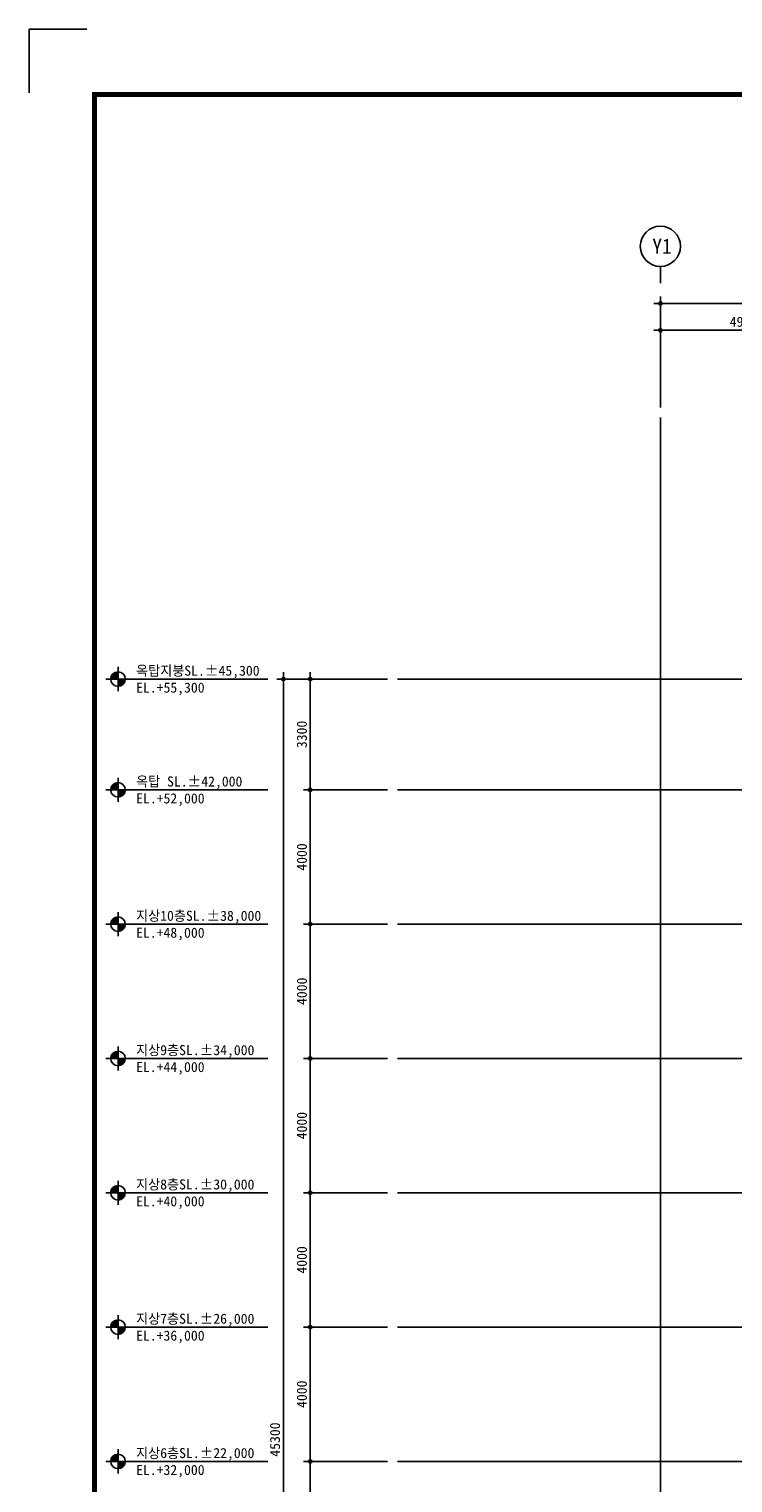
# Model space of a CAD drawing. Header units: millimetres. Extents: x 3445018 to 4174071, y -6064565 to -5122887.
# Tile 167 of 192: x 3847671 to 3868654, y -5325080 to -5281783. Entities that reach past the tile are written whole.
import ezdxf
from ezdxf.enums import TextEntityAlignment as Align

# ---------------------------------------------------------------- set-up
doc = ezdxf.new("R2010")
doc.units = ezdxf.units.MM
doc.header["$MEASUREMENT"] = 0
doc.linetypes.add('CEN', pattern=[66, 60, -2, 2, -2])
doc.layers.get('0').update_dxf_attribs({"linetype": 'CONTINUOUS'})
doc.layers.get('DEFPOINTS').update_dxf_attribs({"linetype": 'CONTINUOUS'})
for name, color, linetype in [('3', 3, 'CONTINUOUS'), ('A_GE_FORM', 7, 'CONTINUOUS'), ('CEN', 13, 'CEN'), ('DI', 1, 'CONTINUOUS'), ('DIM', 7, 'CONTINUOUS'), ('SY', 1, 'CONTINUOUS'), ('문자', 2, 'CONTINUOUS')]:
    doc.layers.add(name, color=color, linetype=linetype)
doc.styles.add('GHS', font='txt')
doc.styles.add('HY울릉도 L', font='txt')
doc.styles.add('SDP-S', font='txt')
doc.styles.add('돋움체', font='txt')
doc.dimstyles.new('SMDI-3', dxfattribs={"dimtxt": 3, "dimasz": 1, "dimexe": 2, "dimexo": 3, "dimgap": 1, "dimtad": 1, "dimdsep": 46, "dimtxsty": 'HY울릉도 L', "dimblk": 'Z_DOT', "dimcen": 2.5, "dimdle": 1.5, "dimclrd": 1, "dimclre": 1, "dimclrt": 2, "dimadec": 0, "dimazin": 0, "dimtfac": 1, "dimtix": 1, "dimtmove": 2, "dimatfit": 3, "dimldrblk": 'Z_DOT', "dimfxl": 2, "dimtvp": 1, "dimtolj": 1, "dimtzin": 0, "dimarcsym": 0})

# ---------------------------------------------------------------- blocks, each defined once
blk = doc.blocks.new('sheet _서영')
at = {"layer": 'A_GE_FORM'}
for p, q in [((-362689.99, -1059041.18), (-362689.99, -1059058.43)), ((-362689.99, -1059041.18), (-362689.99, -1059058.43)), ((-362689.99, -1059058.43), (-362670.99, -1059058.43))]:
    blk.add_line(p, q, dxfattribs=at)
at = {"layer": 'A_GE_FORM', "const_width": 1.5}
blk.add_lwpolyline([(-361868.49, -1059038.93), (-362670.49, -1059038.93), (-362670.49, -1058483.93), (-361868.49, -1058483.93)], close=True, dxfattribs=at)
blk = doc.blocks.new('Z_DOT')
at = {"layer": 'DIM', "color": 1, "ltscale": 3}
for p, q in [((-2, 0), (2, 0)), ((0, -2), (0, 2))]:
    blk.add_line(p, q, dxfattribs=at)
for radius in [0.5, 0.25]:
    blk.add_circle((0, 0), radius, dxfattribs=at)
blk = doc.blocks.new('*D871')
at = {"layer": 'DEFPOINTS', "color": 0, "ltscale": 3, "transparency": 16777216}
for p in [(3855254, -5301139), (3858654, -5301139), (3858654, -5346439)]:
    blk.add_point(p, dxfattribs=at)
at = {"layer": 'DIM', "color": 1, "lineweight": -2, "ltscale": 3, "transparency": 16777216}
for p, q in [((3858354, -5301139), (3855054, -5301139)), ((3855254, -5346339), (3855254, -5301239)), ((3858354, -5346439), (3855054, -5346439))]:
    blk.add_line(p, q, dxfattribs=at)
at = {"layer": 'DIM', "color": 1, "lineweight": -2, "ltscale": 3, "transparency": 16777216, "xscale": 100, "yscale": 100, "zscale": 100}
for p, rotation in [((3855254, -5301139), 90), ((3855254, -5346439), 270)]:
    blk.add_blockref('Z_DOT', p, dxfattribs=dict(at, rotation=rotation))
at = {"layer": 'DIM', "color": 2, "ltscale": 3, "transparency": 16777216, "insert": (3855004, -5323789), "char_height": 300, "attachment_point": 5, "rotation": 90, "style": 'SDP-S'}
blk.add_mtext('\\A1;45300', dxfattribs=at)
blk = doc.blocks.new('*D875')
at = {"layer": 'DEFPOINTS', "color": 0, "ltscale": 3, "transparency": 16777216}
for p in [(3858654, -5324439), (3856054, -5328439), (3858654, -5328439)]:
    blk.add_point(p, dxfattribs=at)
at = {"layer": 'DIM', "color": 1, "lineweight": -2, "ltscale": 3, "transparency": 16777216}
for p, q in [((3858354, -5324439), (3855854, -5324439)), ((3856054, -5324539), (3856054, -5328339)), ((3858354, -5328439), (3855854, -5328439))]:
    blk.add_line(p, q, dxfattribs=at)
at = {"layer": 'DIM', "color": 1, "lineweight": -2, "ltscale": 3, "transparency": 16777216, "xscale": 100, "yscale": 100, "zscale": 100}
for p, rotation in [((3856054, -5324439), 90), ((3856054, -5328439), 270)]:
    blk.add_blockref('Z_DOT', p, dxfattribs=dict(at, rotation=rotation))
at = {"layer": 'DIM', "color": 2, "ltscale": 3, "transparency": 16777216, "insert": (3855804, -5326439), "char_height": 300, "attachment_point": 5, "rotation": 90, "style": 'SDP-S'}
blk.add_mtext('\\A1;4000', dxfattribs=at)
blk = doc.blocks.new('*D876')
at = {"layer": 'DEFPOINTS', "color": 0, "ltscale": 3, "transparency": 16777216}
for p in [(3858654, -5320439), (3856054, -5324439), (3858654, -5324439)]:
    blk.add_point(p, dxfattribs=at)
at = {"layer": 'DIM', "color": 1, "lineweight": -2, "ltscale": 3, "transparency": 16777216}
for p, q in [((3858354, -5320439), (3855854, -5320439)), ((3856054, -5320539), (3856054, -5324339)), ((3858354, -5324439), (3855854, -5324439))]:
    blk.add_line(p, q, dxfattribs=at)
at = {"layer": 'DIM', "color": 1, "lineweight": -2, "ltscale": 3, "transparency": 16777216, "xscale": 100, "yscale": 100, "zscale": 100}
for p, rotation in [((3856054, -5320439), 90), ((3856054, -5324439), 270)]:
    blk.add_blockref('Z_DOT', p, dxfattribs=dict(at, rotation=rotation))
at = {"layer": 'DIM', "color": 2, "ltscale": 3, "transparency": 16777216, "insert": (3855804, -5322439), "char_height": 300, "attachment_point": 5, "rotation": 90, "style": 'SDP-S'}
blk.add_mtext('\\A1;4000', dxfattribs=at)
blk = doc.blocks.new('*D877')
at = {"layer": 'DEFPOINTS', "color": 0, "ltscale": 3, "transparency": 16777216}
for p in [(3858654, -5316439), (3856054, -5320439), (3858654, -5320439)]:
    blk.add_point(p, dxfattribs=at)
at = {"layer": 'DIM', "color": 1, "lineweight": -2, "ltscale": 3, "transparency": 16777216}
for p, q in [((3858354, -5316439), (3855854, -5316439)), ((3856054, -5316539), (3856054, -5320339)), ((3858354, -5320439), (3855854, -5320439))]:
    blk.add_line(p, q, dxfattribs=at)
at = {"layer": 'DIM', "color": 1, "lineweight": -2, "ltscale": 3, "transparency": 16777216, "xscale": 100, "yscale": 100, "zscale": 100}
for p, rotation in [((3856054, -5316439), 90), ((3856054, -5320439), 270)]:
    blk.add_blockref('Z_DOT', p, dxfattribs=dict(at, rotation=rotation))
at = {"layer": 'DIM', "color": 2, "ltscale": 3, "transparency": 16777216, "insert": (3855804, -5318439), "char_height": 300, "attachment_point": 5, "rotation": 90, "style": 'SDP-S'}
blk.add_mtext('\\A1;4000', dxfattribs=at)
blk = doc.blocks.new('*D878')
at = {"layer": 'DEFPOINTS', "color": 0, "ltscale": 3, "transparency": 16777216}
for p in [(3858654, -5312439), (3856054, -5316439), (3858654, -5316439)]:
    blk.add_point(p, dxfattribs=at)
at = {"layer": 'DIM', "color": 1, "lineweight": -2, "ltscale": 3, "transparency": 16777216}
for p, q in [((3858354, -5312439), (3855854, -5312439)), ((3856054, -5312539), (3856054, -5316339)), ((3858354, -5316439), (3855854, -5316439))]:
    blk.add_line(p, q, dxfattribs=at)
at = {"layer": 'DIM', "color": 1, "lineweight": -2, "ltscale": 3, "transparency": 16777216, "xscale": 100, "yscale": 100, "zscale": 100}
for p, rotation in [((3856054, -5312439), 90), ((3856054, -5316439), 270)]:
    blk.add_blockref('Z_DOT', p, dxfattribs=dict(at, rotation=rotation))
at = {"layer": 'DIM', "color": 2, "ltscale": 3, "transparency": 16777216, "insert": (3855804, -5314439), "char_height": 300, "attachment_point": 5, "rotation": 90, "style": 'SDP-S'}
blk.add_mtext('\\A1;4000', dxfattribs=at)
blk = doc.blocks.new('*D879')
at = {"layer": 'DEFPOINTS', "color": 0, "ltscale": 3, "transparency": 16777216}
for p in [(3858654, -5308439), (3856054, -5312439), (3858654, -5312439)]:
    blk.add_point(p, dxfattribs=at)
at = {"layer": 'DIM', "color": 1, "lineweight": -2, "ltscale": 3, "transparency": 16777216}
for p, q in [((3858354, -5308439), (3855854, -5308439)), ((3856054, -5308539), (3856054, -5312339)), ((3858354, -5312439), (3855854, -5312439))]:
    blk.add_line(p, q, dxfattribs=at)
at = {"layer": 'DIM', "color": 1, "lineweight": -2, "ltscale": 3, "transparency": 16777216, "xscale": 100, "yscale": 100, "zscale": 100}
for p, rotation in [((3856054, -5308439), 90), ((3856054, -5312439), 270)]:
    blk.add_blockref('Z_DOT', p, dxfattribs=dict(at, rotation=rotation))
at = {"layer": 'DIM', "color": 2, "ltscale": 3, "transparency": 16777216, "insert": (3855804, -5310439), "char_height": 300, "attachment_point": 5, "rotation": 90, "style": 'SDP-S'}
blk.add_mtext('\\A1;4000', dxfattribs=at)
blk = doc.blocks.new('*D880')
at = {"layer": 'DEFPOINTS', "color": 0, "ltscale": 3, "transparency": 16777216}
for p in [(3858654, -5304439), (3856054, -5308439), (3858654, -5308439)]:
    blk.add_point(p, dxfattribs=at)
at = {"layer": 'DIM', "color": 1, "lineweight": -2, "ltscale": 3, "transparency": 16777216}
for p, q in [((3858354, -5304439), (3855854, -5304439)), ((3856054, -5304539), (3856054, -5308339)), ((3858354, -5308439), (3855854, -5308439))]:
    blk.add_line(p, q, dxfattribs=at)
at = {"layer": 'DIM', "color": 1, "lineweight": -2, "ltscale": 3, "transparency": 16777216, "xscale": 100, "yscale": 100, "zscale": 100}
for p, rotation in [((3856054, -5304439), 90), ((3856054, -5308439), 270)]:
    blk.add_blockref('Z_DOT', p, dxfattribs=dict(at, rotation=rotation))
at = {"layer": 'DIM', "color": 2, "ltscale": 3, "transparency": 16777216, "insert": (3855804, -5306439), "char_height": 300, "attachment_point": 5, "rotation": 90, "style": 'SDP-S'}
blk.add_mtext('\\A1;4000', dxfattribs=at)
blk = doc.blocks.new('*D881')
at = {"layer": 'DEFPOINTS', "color": 0, "ltscale": 3, "transparency": 16777216}
for p in [(3858654, -5301139), (3856054, -5304439), (3858654, -5304439)]:
    blk.add_point(p, dxfattribs=at)
at = {"layer": 'DIM', "color": 1, "lineweight": -2, "ltscale": 3, "transparency": 16777216}
for p, q in [((3858354, -5301139), (3855854, -5301139)), ((3856054, -5301239), (3856054, -5304339)), ((3858354, -5304439), (3855854, -5304439))]:
    blk.add_line(p, q, dxfattribs=at)
at = {"layer": 'DIM', "color": 1, "lineweight": -2, "ltscale": 3, "transparency": 16777216, "xscale": 100, "yscale": 100, "zscale": 100}
for p, rotation in [((3856054, -5301139), 90), ((3856054, -5304439), 270)]:
    blk.add_blockref('Z_DOT', p, dxfattribs=dict(at, rotation=rotation))
at = {"layer": 'DIM', "color": 2, "ltscale": 3, "transparency": 16777216, "insert": (3855804, -5302789), "char_height": 300, "attachment_point": 5, "rotation": 90, "style": 'SDP-S'}
blk.add_mtext('\\A1;3300', dxfattribs=at)
blk = doc.blocks.new('*D890')
at = {"layer": 'DEFPOINTS', "color": 0, "ltscale": 3, "transparency": 16777216}
for p in [(3866491, -5289951), (3866491, -5293351), (3901991, -5293351)]:
    blk.add_point(p, dxfattribs=at)
at = {"layer": 'DIM', "color": 1, "lineweight": -2, "ltscale": 3, "transparency": 16777216}
for p, q in [((3866491, -5293051), (3866491, -5289751)), ((3901891, -5289951), (3866591, -5289951)), ((3901991, -5293051), (3901991, -5289751))]:
    blk.add_line(p, q, dxfattribs=at)
at = {"layer": 'DIM', "color": 1, "lineweight": -2, "ltscale": 3, "transparency": 16777216, "xscale": 100, "yscale": 100, "zscale": 100, "rotation": 180}
blk.add_blockref('Z_DOT', (3866491, -5289951), dxfattribs=at)
at = {"layer": 'DIM', "color": 1, "lineweight": -2, "ltscale": 3, "transparency": 16777216, "xscale": 100, "yscale": 100, "zscale": 100}
blk.add_blockref('Z_DOT', (3901991, -5289951), dxfattribs=at)
at = {"layer": 'DIM', "color": 2, "ltscale": 3, "transparency": 16777216, "insert": (3884241, -5289701), "char_height": 300, "attachment_point": 5, "style": 'SDP-S'}
blk.add_mtext('\\A1;35500', dxfattribs=at)
blk = doc.blocks.new('*D891')
at = {"layer": 'DEFPOINTS', "color": 0, "ltscale": 3, "transparency": 16777216}
for p in [(3871441, -5290751), (3866491, -5293351), (3871441, -5293351)]:
    blk.add_point(p, dxfattribs=at)
at = {"layer": 'DIM', "color": 1, "lineweight": -2, "ltscale": 3, "transparency": 16777216}
for p, q in [((3866491, -5293051), (3866491, -5290551)), ((3866591, -5290751), (3871341, -5290751)), ((3871441, -5293051), (3871441, -5290551))]:
    blk.add_line(p, q, dxfattribs=at)
at = {"layer": 'DIM', "color": 1, "lineweight": -2, "ltscale": 3, "transparency": 16777216, "xscale": 100, "yscale": 100, "zscale": 100, "rotation": 180}
blk.add_blockref('Z_DOT', (3866491, -5290751), dxfattribs=at)
at = {"layer": 'DIM', "color": 1, "lineweight": -2, "ltscale": 3, "transparency": 16777216, "xscale": 100, "yscale": 100, "zscale": 100}
blk.add_blockref('Z_DOT', (3871441, -5290751), dxfattribs=at)
at = {"layer": 'DIM', "color": 2, "ltscale": 3, "transparency": 16777216, "insert": (3868966, -5290501), "char_height": 300, "attachment_point": 5, "style": 'SDP-S'}
blk.add_mtext('\\A1;4950', dxfattribs=at)
blk = doc.blocks.new('CCS111')
blk.add_line((0, 8), (0, 3))
blk.add_circle((0, 14), 6)
at = {"color": 3, "style": 'GHS'}
for tag, p in [('X', (-2.45, 14.02)), ('1', (1.44, 14.02))]:
    blk.add_attdef(tag, text='', height=4.5, dxfattribs=at).set_placement(p, align=Align.MIDDLE_CENTER)

msp = doc.modelspace()

# ---------------------------------------------------------------- linework, layer by layer
at = {"layer": 'CEN'}
for p, q in [((3866490.642, -5293351.227), (3866490.642, -5349279.63)), ((3858653.706, -5301139.461), (3903361.475, -5301139.461)), ((3858653.706, -5304439.461), (3903361.475, -5304439.461)), ((3858653.706, -5308439.461), (3903361.475, -5308439.461)), ((3858653.706, -5312439.461), (3903361.475, -5312439.461)), ((3858653.706, -5316439.461), (3903361.475, -5316439.461)), ((3858653.706, -5320439.461), (3903361.475, -5320439.461)), ((3858653.706, -5324439.461), (3903361.475, -5324439.461))]:
    msp.add_line(p, q, dxfattribs=at)
at = {"layer": 'SY'}
for p, q in [((3850323.097, -5300779.461), (3850323.097, -5301499.461)), ((3849963.097, -5301139.461), (3850683.097, -5301139.461)), ((3850323.097, -5301139.461), (3854788.55, -5301139.461)), ((3850323.097, -5304079.461), (3850323.097, -5304799.461)), ((3849963.097, -5304439.461), (3850683.097, -5304439.461)), ((3850323.097, -5304439.461), (3854788.55, -5304439.461)), ((3850323.097, -5308079.461), (3850323.097, -5308799.461)), ((3849963.097, -5308439.461), (3850683.097, -5308439.461)), ((3850323.097, -5308439.461), (3854788.55, -5308439.461)), ((3850323.097, -5312079.461), (3850323.097, -5312799.461)), ((3849963.097, -5312439.461), (3850683.097, -5312439.461)), ((3850323.097, -5312439.461), (3854788.55, -5312439.461)), ((3850323.097, -5316079.461), (3850323.097, -5316799.461)), ((3849963.097, -5316439.461), (3850683.097, -5316439.461)), ((3850323.097, -5316439.461), (3854788.55, -5316439.461)), ((3850323.097, -5320079.461), (3850323.097, -5320799.461)), ((3849963.097, -5320439.461), (3850683.097, -5320439.461)), ((3850323.097, -5320439.461), (3854788.55, -5320439.461)), ((3850323.097, -5324079.461), (3850323.097, -5324799.461)), ((3849963.097, -5324439.461), (3850683.097, -5324439.461)), ((3850323.097, -5324439.461), (3854788.55, -5324439.461))]:
    msp.add_line(p, q, dxfattribs=at)
for centre in [(3850323.097, -5301139.461), (3850323.097, -5304439.461), (3850323.097, -5308439.461), (3850323.097, -5312439.461), (3850323.097, -5316439.461), (3850323.097, -5320439.461), (3850323.097, -5324439.461)]:
    msp.add_circle(centre, 216, dxfattribs=at)
for points in [[(3850323.097, -5300923.461), (3850323.097, -5301139.461), (3850107.097, -5301139.461)], [(3850160.556, -5300997.206), (3850323.097, -5300923.461), (3850231.747, -5300943.729)], [(3850160.556, -5300997.206), (3850247.538, -5300999.02), (3850323.097, -5300923.461)], [(3850160.556, -5300997.206), (3850107.097, -5301139.461), (3850123.041, -5301058.014)], [(3850107.097, -5301139.461), (3850160.556, -5300997.206), (3850247.538, -5300999.02)], [(3850539.097, -5301139.461), (3850323.097, -5301139.461), (3850323.097, -5301355.461)], [(3850323.097, -5301355.461), (3850465.352, -5301302.002), (3850463.538, -5301215.02)], [(3850465.352, -5301302.002), (3850323.097, -5301355.461), (3850404.544, -5301339.517)], [(3850465.352, -5301302.002), (3850463.538, -5301215.02), (3850539.097, -5301139.461)], [(3850465.352, -5301302.002), (3850539.097, -5301139.461), (3850518.83, -5301230.811)], [(3850323.097, -5304223.461), (3850323.097, -5304439.461), (3850107.097, -5304439.461)], [(3850160.556, -5304297.206), (3850107.097, -5304439.461), (3850123.041, -5304358.014)], [(3850107.097, -5304439.461), (3850160.556, -5304297.206), (3850247.538, -5304299.02)], [(3850160.556, -5304297.206), (3850323.097, -5304223.461), (3850231.747, -5304243.729)], [(3850160.556, -5304297.206), (3850247.538, -5304299.02), (3850323.097, -5304223.461)], [(3850539.097, -5304439.461), (3850323.097, -5304439.461), (3850323.097, -5304655.461)], [(3850323.097, -5304655.461), (3850465.352, -5304602.002), (3850463.538, -5304515.02)], [(3850465.352, -5304602.002), (3850323.097, -5304655.461), (3850404.544, -5304639.517)], [(3850465.352, -5304602.002), (3850463.538, -5304515.02), (3850539.097, -5304439.461)], [(3850465.352, -5304602.002), (3850539.097, -5304439.461), (3850518.83, -5304530.811)], [(3850323.097, -5308223.461), (3850323.097, -5308439.461), (3850107.097, -5308439.461)], [(3850160.556, -5308297.206), (3850107.097, -5308439.461), (3850123.041, -5308358.014)], [(3850107.097, -5308439.461), (3850160.556, -5308297.206), (3850247.538, -5308299.02)], [(3850160.556, -5308297.206), (3850323.097, -5308223.461), (3850231.747, -5308243.729)], [(3850160.556, -5308297.206), (3850247.538, -5308299.02), (3850323.097, -5308223.461)], [(3850539.097, -5308439.461), (3850323.097, -5308439.461), (3850323.097, -5308655.461)], [(3850323.097, -5308655.461), (3850465.352, -5308602.002), (3850463.538, -5308515.02)], [(3850465.352, -5308602.002), (3850323.097, -5308655.461), (3850404.544, -5308639.517)], [(3850465.352, -5308602.002), (3850463.538, -5308515.02), (3850539.097, -5308439.461)], [(3850465.352, -5308602.002), (3850539.097, -5308439.461), (3850518.83, -5308530.811)], [(3850323.097, -5312223.461), (3850323.097, -5312439.461), (3850107.097, -5312439.461)], [(3850160.556, -5312297.206), (3850107.097, -5312439.461), (3850123.041, -5312358.014)], [(3850107.097, -5312439.461), (3850160.556, -5312297.206), (3850247.538, -5312299.02)], [(3850160.556, -5312297.206), (3850323.097, -5312223.461), (3850231.747, -5312243.729)], [(3850160.556, -5312297.206), (3850247.538, -5312299.02), (3850323.097, -5312223.461)], [(3850539.097, -5312439.461), (3850323.097, -5312439.461), (3850323.097, -5312655.461)], [(3850323.097, -5312655.461), (3850465.352, -5312602.002), (3850463.538, -5312515.02)], [(3850465.352, -5312602.002), (3850323.097, -5312655.461), (3850404.544, -5312639.517)], [(3850465.352, -5312602.002), (3850463.538, -5312515.02), (3850539.097, -5312439.461)], [(3850465.352, -5312602.002), (3850539.097, -5312439.461), (3850518.83, -5312530.811)], [(3850323.097, -5316223.461), (3850323.097, -5316439.461), (3850107.097, -5316439.461)], [(3850160.556, -5316297.206), (3850107.097, -5316439.461), (3850123.041, -5316358.014)], [(3850107.097, -5316439.461), (3850160.556, -5316297.206), (3850247.538, -5316299.02)], [(3850160.556, -5316297.206), (3850323.097, -5316223.461), (3850231.747, -5316243.729)], [(3850160.556, -5316297.206), (3850247.538, -5316299.02), (3850323.097, -5316223.461)], [(3850539.097, -5316439.461), (3850323.097, -5316439.461), (3850323.097, -5316655.461)], [(3850323.097, -5316655.461), (3850465.352, -5316602.002), (3850463.538, -5316515.02)], [(3850465.352, -5316602.002), (3850463.538, -5316515.02), (3850539.097, -5316439.461)], [(3850465.352, -5316602.002), (3850539.097, -5316439.461), (3850518.83, -5316530.811)], [(3850465.352, -5316602.002), (3850323.097, -5316655.461), (3850404.544, -5316639.517)], [(3850323.097, -5320223.461), (3850323.097, -5320439.461), (3850107.097, -5320439.461)], [(3850160.556, -5320297.206), (3850107.097, -5320439.461), (3850123.041, -5320358.014)], [(3850107.097, -5320439.461), (3850160.556, -5320297.206), (3850247.538, -5320299.02)], [(3850160.556, -5320297.206), (3850323.097, -5320223.461), (3850231.747, -5320243.729)], [(3850160.556, -5320297.206), (3850247.538, -5320299.02), (3850323.097, -5320223.461)], [(3850539.097, -5320439.461), (3850323.097, -5320439.461), (3850323.097, -5320655.461)], [(3850323.097, -5320655.461), (3850465.352, -5320602.002), (3850463.538, -5320515.02)], [(3850465.352, -5320602.002), (3850323.097, -5320655.461), (3850404.544, -5320639.517)], [(3850465.352, -5320602.002), (3850463.538, -5320515.02), (3850539.097, -5320439.461)], [(3850465.352, -5320602.002), (3850539.097, -5320439.461), (3850518.83, -5320530.811)], [(3850323.097, -5324223.461), (3850323.097, -5324439.461), (3850107.097, -5324439.461)], [(3850160.556, -5324297.206), (3850107.097, -5324439.461), (3850123.041, -5324358.014)], [(3850107.097, -5324439.461), (3850160.556, -5324297.206), (3850247.538, -5324299.02)], [(3850160.556, -5324297.206), (3850323.097, -5324223.461), (3850231.747, -5324243.729)], [(3850160.556, -5324297.206), (3850247.538, -5324299.02), (3850323.097, -5324223.461)], [(3850539.097, -5324439.461), (3850323.097, -5324439.461), (3850323.097, -5324655.461)], [(3850323.097, -5324655.461), (3850465.352, -5324602.002), (3850463.538, -5324515.02)], [(3850465.352, -5324602.002), (3850323.097, -5324655.461), (3850404.544, -5324639.517)], [(3850465.352, -5324602.002), (3850463.538, -5324515.02), (3850539.097, -5324439.461)], [(3850465.352, -5324602.002), (3850539.097, -5324439.461), (3850518.83, -5324530.811)]]:
    msp.add_solid(points, dxfattribs=at)

# ---------------------------------------------------------------- block references
at = {"layer": '3', "xscale": 100, "yscale": 100, "zscale": 100, "rotation": 270}
msp.add_blockref('sheet _서영', (109753514.9, -41550781.593), dxfattribs=at)
at = {"layer": 'DI'}
ref = msp.add_blockref('CCS111', (3866490.642, -5289651.227), dxfattribs=dict(at, xscale=-100, yscale=100, zscale=100))
ref.add_attrib('1', 'Y', dxfattribs={"layer": '0', "color": 3, "height": 450, "style": '돋움체'}).set_placement((3866394.585, -5288250.432), align=Align.MIDDLE_CENTER)
ref.add_attrib('X', '1', dxfattribs={"layer": '0', "color": 3, "height": 450, "style": '돋움체'}).set_placement((3866683.404, -5288249.435), align=Align.MIDDLE_CENTER)

# ---------------------------------------------------------------- texts
at = {"layer": '문자', "linetype": 'Continuous', "style": 'SDP-S'}
for s, p in [('옥탑지붕SL.%%P45,300', (3850863.256, -5301039.881)), ('EL.+55,300', (3850863.256, -5301543.411)), ('옥탑 SL.%%P42,000', (3850863.256, -5304339.881)), ('EL.+52,000', (3850863.256, -5304843.411)), ('지상10층SL.%%P38,000', (3850863.256, -5308339.881)), ('EL.+48,000', (3850863.256, -5308843.411)), ('지상9층SL.%%P34,000', (3850863.256, -5312339.881)), ('EL.+44,000', (3850863.256, -5312843.411)), ('지상8층SL.%%P30,000', (3850863.256, -5316339.881)), ('EL.+40,000', (3850863.256, -5316843.411)), ('지상7층SL.%%P26,000', (3850863.256, -5320339.881)), ('EL.+36,000', (3850863.256, -5320843.411)), ('지상6층SL.%%P22,000', (3850863.256, -5324339.881)), ('EL.+32,000', (3850863.256, -5324843.411))]:
    msp.add_text(s, height=300, dxfattribs=at).set_placement(p)

# ---------------------------------------------------------------- dimensions: what is measured, and where the dimension line sits
at = {"layer": 'DIM', "ltscale": 3}
for base, p1, p2, angle, picture, middle in [((3866490.642, -5289951.227), (3901990.642, -5293351.227), (3866490.642, -5293351.227), 180, '*D890', (3884240.642, -5289701.023)), ((3871440.642, -5290751.227), (3866490.642, -5293351.227), (3871440.642, -5293351.227), 180, '*D891', (3868965.642, -5290501.023)), ((3855253.706, -5301139.461), (3858653.706, -5346439.461), (3858653.706, -5301139.461), 90, '*D871', (3855003.503, -5323789.461)), ((3856053.706, -5304439.461), (3858653.706, -5301139.461), (3858653.706, -5304439.461), 90, '*D881', (3855803.503, -5302789.461)), ((3856053.706, -5308439.461), (3858653.706, -5304439.461), (3858653.706, -5308439.461), 90, '*D880', (3855803.503, -5306439.461)), ((3856053.706, -5312439.461), (3858653.706, -5308439.461), (3858653.706, -5312439.461), 90, '*D879', (3855803.503, -5310439.461)), ((3856053.706, -5316439.461), (3858653.706, -5312439.461), (3858653.706, -5316439.461), 90, '*D878', (3855803.503, -5314439.461)), ((3856053.706, -5320439.461), (3858653.706, -5316439.461), (3858653.706, -5320439.461), 90, '*D877', (3855803.503, -5318439.461)), ((3856053.706, -5324439.461), (3858653.706, -5320439.461), (3858653.706, -5324439.461), 90, '*D876', (3855803.503, -5322439.461)), ((3856053.706, -5328439.461), (3858653.706, -5324439.461), (3858653.706, -5328439.461), 90, '*D875', (3855803.503, -5326439.461))]:
    dim = msp.add_linear_dim(base=base, p1=p1, p2=p2, angle=angle, dimstyle='SMDI-3', override={"dimscale": 100, "dimtxsty": 'SDP-S'}, dxfattribs=at)
    dim.commit()
    dim.dimension.update_dxf_attribs({"geometry": picture, "text_midpoint": middle})

doc.saveas('drawing.dxf')
